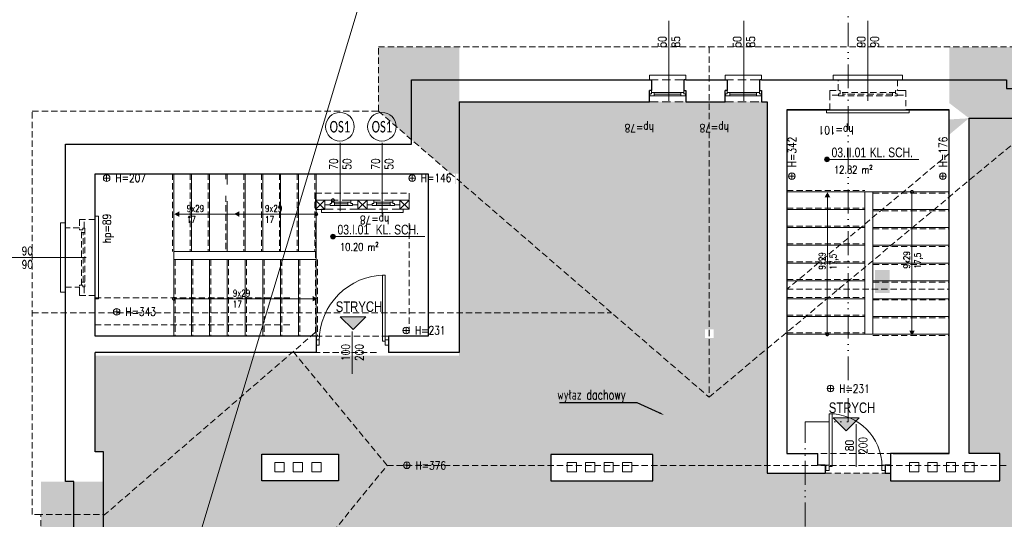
# Model space of a CAD drawing. Header units: millimetres. Extents: x 284606 to 628701, y -213781 to -93475.
# Tile 26 of 102: x 297510 to 299002, y -109599 to -108842. Entities that reach past the tile are written whole.
import ezdxf
from ezdxf import colors
from ezdxf.entities.mleader import LeaderData, LeaderLine
from ezdxf.enums import TextEntityAlignment as Align
from ezdxf.math import Vec2, Vec3

# ---------------------------------------------------------------- set-up
doc = ezdxf.new("R2010")
doc.units = ezdxf.units.MM
doc.linetypes.add('ACAD_ISO12W100', pattern=[21, 12, -3, 0, -3, 0, -3])
doc.linetypes.add('HIDDEN', pattern=[9.525, 6.35, -3.175])
doc.layers.get('0').update_dxf_attribs({"lineweight": 0})
for name, color, linetype, lineweight in [('!STR_Elewacje 0.05', 8, 'Continuous', 5), ('!STR_Konstrukcja 0.20', 200, 'Continuous', 20), ('!STR_Konstrukcja 0.30', 64, 'Continuous', 30), ('!STR_Ocieplenie 0.05', 1, 'Continuous', 5), ('!STR_Opisy 0.09', 8, 'Continuous', 9), ('!STR_Przerywana 0.09', 8, 'HIDDEN', 9), ('!STR_Stolarka drzwiowa', 8, 'Continuous', 15), ('!STR_Stolarka okienna', 72, 'Continuous', 15), ('EKO Opisy 0.09', 8, 'Continuous', 9)]:
    doc.layers.add(name, color=color, linetype=linetype, lineweight=lineweight)
doc.layers.add('!STR_Kreskowanie ścian', color=7, linetype='Continuous', lineweight=5, true_color=0xa6a6a6)
doc.layers.add('!STR_Wentylacja', color=7, linetype='Continuous', lineweight=15, true_color=0x3399ff)
doc.styles.add('AB_Arial', font='NirmalaS.ttf')
doc.styles.add('EKO 1-10', font='romans.shx', dxfattribs={"width": 0.8, "height": 15})
doc.styles.add('EKO 1-5', font='romans.shx', dxfattribs={"width": 0.8, "height": 10})
doc.styles.add('EKO CM 1-50', font='calibri.ttf', dxfattribs={"width": 0.8, "height": 12.5})
doc.styles.add('j-romans', font='romans.shx', dxfattribs={"width": 0.7})

# ---------------------------------------------------------------- blocks, each defined once
blk = doc.blocks.new('wysokosc2')
at = {"ltscale": 2}
for points in [[(-5.1, 0), (5, 0)], [(0, 5.1), (0, -5.1)]]:
    blk.add_lwpolyline(points, dxfattribs=at)
blk.add_circle((0, 0), 5.03, dxfattribs=at)
at = {"ltscale": 2, "style": 'EKO 1-5', "width": 0.8}
blk.add_attdef('WYS', (13.3, -6), '', height=12.5, dxfattribs=at)
blk = doc.blocks.new('NR MIESZ')
h = blk.add_hatch(color=256)
h.dxf.hatch_style = 1
h.paths.add_polyline_path([(-24.5, -24.5), (0, 0), (24.5, -24.5)])
blk.add_lwpolyline([(-24.5, -24.5), (0, 0), (24.5, -24.5), (-24.5, -24.5)])
at = {"ltscale": 1.5, "style": 'AB_Arial', "width": 0.8}
for p in [(-33.2, -50.6), (-33.2, -83)]:
    blk.add_attdef('NR_POM.', p, '', height=20, rotation=0, dxfattribs=at)
blk = doc.blocks.new('*U246')
at = {"layer": '!STR_Opisy 0.09', "linetype": 'Continuous'}
blk.add_line((0, 32.1), (0, -89.2), dxfattribs=at)
at = {"layer": '!STR_Opisy 0.09', "linetype": 'Continuous', "style": 'EKO 1-5', "width": 0.8}
blk.add_attdef('SZER', text='', height=12.5, rotation=270, dxfattribs=at).set_placement((0, 0), align=Align.BOTTOM_CENTER)
at = {"layer": '!STR_Opisy 0.09', "ltscale": 0.7, "style": 'EKO 1-5', "width": 0.8}
blk.add_attdef('WYS', text='', height=12.5, rotation=270, dxfattribs=at).set_placement((-10.5, 0), align=Align.MIDDLE_CENTER)
at = {"layer": '!STR_Opisy 0.09', "linetype": 'Continuous', "style": 'EKO 1-5', "width": 0.8}
blk.add_attdef('HP=', (21.4, -127.7), '', height=12.5, rotation=180, dxfattribs=at)
blk = doc.blocks.new('*U762')
at = {"layer": '!STR_Opisy 0.09', "linetype": 'Continuous'}
blk.add_line((0, -153.5), (0, -32.2), dxfattribs=at)
at = {"layer": '!STR_Opisy 0.09', "linetype": 'Continuous', "style": 'EKO 1-5', "width": 0.8}
blk.add_attdef('HP=', (21.5, 5.3), '', height=12.5, rotation=180, dxfattribs=at)
at = {"layer": '!STR_Opisy 0.09', "ltscale": 0.7, "style": 'EKO 1-5', "width": 0.8}
blk.add_attdef('WYS', text='', height=12.5, rotation=270, dxfattribs=at).set_placement((-10.5, -121.4), align=Align.MIDDLE_CENTER)
at = {"layer": '!STR_Opisy 0.09', "linetype": 'Continuous', "style": 'EKO 1-5', "width": 0.8}
blk.add_attdef('SZER', text='', height=12.5, rotation=270, dxfattribs=at).set_placement((0, -121.4), align=Align.BOTTOM_CENTER)
blk = doc.blocks.new('*U459')
at = {"ltscale": 0.3}
blk.add_hatch(color=256, dxfattribs=at).paths.add_polyline_path([(-0.9, 50, 1), (6.8, 50, 1)])
at = {"ltscale": 1.5}
blk.add_line((17.6, 50), (154.6, 50), dxfattribs=at)
at = {"ltscale": 0.3}
blk.add_lwpolyline([(17.6, 50), (3, 50)], dxfattribs=at)
blk.add_circle((3, 50), 3.86, dxfattribs=at)
at = {"ltscale": 1.5, "width": 0.8}
for tag, p, height, style in [('NR_POM.', (10.5, 53.4), 16, 'AB_Arial'), ('NAZWA_POMIESZCZENIA', (66.9, 53.4), 16, 'AB_Arial'), ('POSADZKA', (9.1, 4), 12.5, 'EKO 1-5')]:
    blk.add_attdef(tag, p, '', height=height, rotation=0, dxfattribs=dict(at, style=style))
at = {"ltscale": 1.5, "style": 'EKO 1-5', "width": 0.8}
blk.add_attdef('POWIERZCHNIA', text='', height=12.5, rotation=0, dxfattribs=at).set_placement((78.1, 22.9), align=Align.BOTTOM_RIGHT)
blk = doc.blocks.new('*U177')
at = {"layer": '!STR_Opisy 0.09', "linetype": 'Continuous'}
blk.add_line((40.7, 63.9), (40.7, -0.3), dxfattribs=at)
at = {"layer": '!STR_Stolarka drzwiowa'}
for points in [[(0, 0), (0, 80), (4.4, 80), (4.4, 0)], [(-5, -6.2), (0, -6.2), (0, 1.8), (-5, 1.8)], [(80, -6.2), (85, -6.2), (85, 1.8), (80, 1.8)]]:
    blk.add_lwpolyline(points, close=True, dxfattribs=at)
blk.add_arc((0, 0), 80, 0, 90, dxfattribs=at)
at = {"layer": '!STR_Opisy 0.09', "linetype": 'Continuous', "style": 'EKO 1-10', "width": 0.8}
blk.add_attdef('SZER', text='', height=12.5, rotation=90, dxfattribs=at).set_placement((40.7, 31.8), align=Align.BOTTOM_CENTER)
at = {"layer": '!STR_Opisy 0.09', "ltscale": 0.7, "style": 'EKO 1-10', "width": 0.8}
blk.add_attdef('WYS', text='', height=12.5, rotation=90, dxfattribs=at).set_placement((51.3, 31.8), align=Align.MIDDLE_CENTER)
blk = doc.blocks.new('*U519')
at = {"layer": '!STR_Opisy 0.09', "linetype": 'Continuous'}
blk.add_line((-50, 14.8), (-50, -49.4), dxfattribs=at)
at = {"layer": '!STR_Stolarka drzwiowa'}
for points in [[(0, 0), (0, 100), (-4.4, 100), (-4.4, 0)], [(-100, -6.2), (-105, -6.2), (-105, 1.8), (-100, 1.8)], [(5, -6.2), (0, -6.2), (0, 1.8), (5, 1.8)]]:
    blk.add_lwpolyline(points, close=True, dxfattribs=at)
blk.add_arc((0, 0), 100, 90, 180, dxfattribs=at)
at = {"layer": '!STR_Opisy 0.09', "linetype": 'Continuous', "style": 'EKO 1-10', "width": 0.8}
blk.add_attdef('SZER', text='', height=12.5, rotation=90, dxfattribs=at).set_placement((-50, -17.3), align=Align.BOTTOM_CENTER)
at = {"layer": '!STR_Opisy 0.09', "ltscale": 0.7, "style": 'EKO 1-10', "width": 0.8}
blk.add_attdef('WYS', text='', height=12.5, rotation=90, dxfattribs=at).set_placement((-39.5, -17.3), align=Align.MIDDLE_CENTER)
blk = doc.blocks.new('*U154')
at = {"layer": '!STR_Opisy 0.09', "linetype": 'Continuous'}
blk.add_line((0, 32.1), (0, -89.2), dxfattribs=at)
at = {"layer": '!STR_Opisy 0.09', "linetype": 'Continuous', "style": 'EKO 1-5', "width": 0.8}
blk.add_attdef('SZER', text='', height=12.5, rotation=270, dxfattribs=at).set_placement((0, 0), align=Align.BOTTOM_CENTER)
at = {"layer": '!STR_Opisy 0.09', "ltscale": 0.7, "style": 'EKO 1-5', "width": 0.8}
blk.add_attdef('WYS', text='', height=12.5, rotation=270, dxfattribs=at).set_placement((-10.5, 0), align=Align.MIDDLE_CENTER)
at = {"layer": '!STR_Opisy 0.09', "linetype": 'Continuous', "style": 'EKO 1-5', "width": 0.8}
blk.add_attdef('HP=', (22.5, -124.5), '', height=12.5, rotation=180, dxfattribs=at)
blk = doc.blocks.new('*U757')
at = {"layer": '!STR_Opisy 0.09', "linetype": 'Continuous'}
blk.add_line((0, 32.1), (0, -76.1), dxfattribs=at)
at = {"layer": '!STR_Opisy 0.09', "linetype": 'Continuous', "style": 'EKO 1-5', "width": 0.8}
blk.add_attdef('SZER', text='', height=12.5, rotation=270, dxfattribs=at).set_placement((0, 0), align=Align.BOTTOM_CENTER)
at = {"layer": '!STR_Opisy 0.09', "ltscale": 0.7, "style": 'EKO 1-5', "width": 0.8}
blk.add_attdef('WYS', text='', height=12.5, rotation=270, dxfattribs=at).set_placement((-10.5, 0), align=Align.MIDDLE_CENTER)
at = {"layer": '!STR_Opisy 0.09', "linetype": 'Continuous', "style": 'EKO 1-5', "width": 0.8}
blk.add_attdef('HP=', (-10.8, -78.3), '', height=12.5, rotation=180, dxfattribs=at)
blk = doc.blocks.new('mur pruski')
at = {"layer": '!STR_Ocieplenie 0.05', "ltscale": 1.5}
blk.add_lwpolyline([(0, 20), (20, 20), (20, 0), (0, 0)], close=True, dxfattribs=at)
blk.add_lwpolyline([(0, 20), (20, 0), (20, 20), (0, 0)], dxfattribs=at)
blk = doc.blocks.new('*U758')
at = {"layer": '!STR_Opisy 0.09', "linetype": 'Continuous'}
blk.add_line((0, 32.1), (0, -71.5), dxfattribs=at)
at = {"layer": '!STR_Opisy 0.09', "linetype": 'Continuous', "style": 'EKO 1-5', "width": 0.8}
blk.add_attdef('SZER', text='', height=12.5, rotation=270, dxfattribs=at).set_placement((0, 0), align=Align.BOTTOM_CENTER)
at = {"layer": '!STR_Opisy 0.09', "ltscale": 0.7, "style": 'EKO 1-5', "width": 0.8}
blk.add_attdef('WYS', text='', height=12.5, rotation=270, dxfattribs=at).set_placement((-10.5, 0), align=Align.MIDDLE_CENTER)
at = {"layer": '!STR_Opisy 0.09', "linetype": 'Continuous', "style": 'EKO 1-5', "width": 0.8}
blk.add_attdef('HP=', (-10.8, -60.8), '', height=12.5, rotation=180, dxfattribs=at)
blk = doc.blocks.new('KÓLKO')
at = {"layer": '!STR_Opisy 0.09'}
blk.add_circle((0, -15.5), 15.5, dxfattribs=at)
at = {"layer": '!STR_Opisy 0.09', "style": 'EKO 1-10', "width": 0.8}
blk.add_attdef('NR', text='', height=15, dxfattribs=at).set_placement((0, -15.5), align=Align.MIDDLE_CENTER)

msp = doc.modelspace()

# ---------------------------------------------------------------- hatches: boundary and pattern name
at = {"layer": '!STR_Kreskowanie ścian', "ltscale": 1.5}
h = msp.add_hatch(dxfattribs=at)
h.set_pattern_fill('AR-B88', color=8, scale=0.1, angle=90)
h.set_pattern_definition([(90, (10593.899, -844.547), (-20.32, 1e-15), []), (180, (10593.899, -844.547), (-20.32, -10.16), [20.32, -20.32])])
h.paths.add_polyline_path([(297592, -109542.4), (297579, -109542.4), (297541.9, -109542.4), (297541.9, -110138.3), (297592, -110088.3)])
h.paths.add_polyline_path([(297637, -109542.4), (297592, -109542.4), (297592, -110088.3), (297637, -110043.3)])
h.paths.add_polyline_path([(298061.7, -110094.7), (298016.7, -110094.7), (298016.7, -110088.7), (298016.7, -110088.7), (297966.7, -110138.7), (297966.7, -110144.7), (298061.7, -110144.7)])
h.paths.add_polyline_path([(298061.7, -110049.7), (298061.7, -110043.7), (298061.7, -110046.7), (298016.7, -110088.7), (298016.7, -110088.7), (298016.7, -110094.7), (298061.7, -110094.7)])
h.paths.add_polyline_path([(299484.3, -108946.8), (299439.3, -108991.8), (299439.3, -110043.7), (299484.3, -110088.7)])
h.paths.add_polyline_path([(299534.3, -108896.9), (299484.3, -108946.8), (299484.3, -110088.7), (299534.3, -110138.7)])
h.paths.add_polyline_path([(298103.5, -108933.8), (298176, -108933.8), (298176, -108883.8), (298053.5, -108883.8), (298053.5, -108980.7), (298103.5, -109024)])
h.paths.add_polyline_path([(298176, -108933.8), (298103.5, -108933.8), (298103.5, -109024), (298163.4, -109075.8), (298176, -109075.8)])
h.paths.add_polyline_path([(299005.9, -108946.8), (299006, -108946.8), (299006, -108933.8), (298919, -108933.8), (298919, -108978.8), (298919, -108978.8), (298919, -108993.5), (298949, -108991.7), (298948.9, -108991.7)])
h.paths.add_polyline_path([(299055.9, -108896.8), (299055.9, -108883.8), (298919, -108883.8), (298919, -108933.8), (299006, -108933.8), (299006, -108946.8), (299005.9, -108946.8)])
h.paths.add_polyline_path([(298949, -108991.7), (298918.9, -108968.7), (298918.9, -109020.3), (298919, -109103.2), (298919, -109016.5), (298949, -108991.5)])
h.paths.add_polyline_path([(298828.7, -109256.7), (298828.7, -109221.8), (298806.2, -109221.8), (298806.2, -109256.7)])
h.paths.add_polyline_path([(297644.4, -109242.5), (297644.4, -109188.4)])
h.paths.add_polyline_path([(299195.8, -109265.4), (299195.8, -109227.6), (299173.3, -109227.6), (299173.3, -109265.4)])
h.paths.add_polyline_path([(298518.8, -110021), (298557.1, -110021), (298557.1, -109998.5), (298518.8, -109998.5)])
h = msp.add_hatch(dxfattribs=at)
h.set_pattern_fill('AR-B88', color=8, scale=0.1)
h.set_pattern_definition([(0, (10593.899, -844.547), (0, 20.32), []), (90, (10593.899, -844.547), (-10.16, 20.32), [20.32, -20.32])])
h.paths.add_polyline_path([(298061.7, -110046.7), (297636.5, -110043.7), (297592, -110088.3), (297592, -110088.7), (298016.7, -110088.7)])
h.paths.add_polyline_path([(298016.7, -110088.7), (297591.5, -110088.7), (297541.9, -110138.3), (297541.9, -110138.7), (297966.7, -110138.7)])
h.paths.add_polyline_path([(299013.2, -110078.1), (299059.1, -110088.7), (299059.1, -110107.7), (298565.9, -110107.7), (298509.9, -110107.7), (298599.9, -110107.7), (298599.9, -110157.7), (299015.2, -110157.7), (299015.2, -110107.7)])
h.paths.add_polyline_path([(299484.3, -110088.7), (299013.2, -110078.1), (299109.1, -110138.7), (299534.3, -110138.7), (299534.3, -110138.7)])
h.paths.add_polyline_path([(299439.3, -110043.7), (299014.1, -110043.7), (299013.2, -110078.1), (299484.3, -110088.7)])
h.paths.add_polyline_path([(299534.3, -108896.9), (299534.3, -108896.8), (299055.9, -108896.8), (299005.9, -108946.8), (299484.3, -108946.8)])
h.paths.add_polyline_path([(299484.3, -108946.8), (299005.9, -108946.8), (298948.9, -108991.7), (299439.3, -108991.8)])
at = {"layer": '!STR_Ocieplenie 0.05', "lineweight": 5, "ltscale": 0.3}
h = msp.add_hatch(dxfattribs=at)
h.set_pattern_fill('HEX', color=8, scale=3)
h.set_pattern_definition([(0, (4.518, -4.708), (0, 16.49778395), [9.525, -19.05]), (120, (4.518, -4.708), (-14.2875, -8.248892), [9.525, -19.05]), (60, (14.043, -4.708), (-14.2875, 8.248892), [9.525, -19.05])])
h.paths.add_polyline_path([(299439.2, -108991.4), (298960.8, -108991.4), (298960.8, -108991.6), (298948.8, -108991.6), (298948.9, -109499.7), (298995.5, -109499.7), (298995.5, -109541.1), (298829.9, -109541.1), (298829.9, -109529.7), (298642.8, -109529.4), (298642.8, -108966.7), (298581.1, -108966.7), (298581.1, -108966.7), (298524.7, -108966.7), (298459.7, -108966.7), (298175.9, -108966.7), (298175.9, -109045.4), (298175.9, -109351.4), (297623.8, -109351.4), (297623.8, -109497), (297636.8, -109497), (297636.8, -110043.4), (298061.6, -110043.4), (298061.6, -110049.4), (298526.8, -110049.4), (298526.8, -110049.7), (299014, -110049.7), (299014, -110043.4), (299439.2, -110043.4)])
h.paths.add_polyline_path([(298469.4, -109528.9), (298469.4, -109502)], flags=16)
h.paths.add_polyline_path([(298750.2, -109710.2), (298763.2, -109710.2), (298763.2, -109723.2), (298750.2, -109723.2)], flags=16)
h.paths.add_polyline_path([(298469.4, -109541), (298314.9, -109540.5), (298314.9, -109500.7), (298469.4, -109501.3)], flags=16)
h.paths.add_polyline_path([(298326.1, -109710.2), (298326.1, -109723.2), (298313.1, -109723.2), (298313.1, -109710.2)], flags=16)
h.paths.add_polyline_path([(298561.5, -109324.6), (298548.5, -109324.6), (298548.5, -109311.6), (298561.5, -109311.6)], flags=16)
h.paths.add_polyline_path([(299051.5, -109541.2), (299051.5, -109501.1), (299229, -109501.1), (299229, -109541.2)], flags=16)
h.paths.add_polyline_path([(299106.4, -109710.2), (299119.4, -109710.2), (299119.4, -109723.2), (299106.4, -109723.2)], flags=16)
h.paths.add_polyline_path([(297993.6, -109710.2), (297993.6, -109723.2), (297980.6, -109723.2), (297980.6, -109710.2)], flags=16)
h.paths.add_polyline_path([(297992.9, -109541), (297876.9, -109541), (297876.9, -109500.9), (297992.9, -109500.9)], flags=16)
h.paths.add_polyline_path([(299106.4, -109324.6), (299106.4, -109311.6), (299119.4, -109311.6), (299119.4, -109324.6)], flags=16)
h.paths.add_polyline_path([(298170.3, -109091.1), (298170.9, -109091.1), (298170.9, -109072.4), (298170.3, -109072.4)], flags=17)
at = {"layer": '!STR_Opisy 0.09', "linetype": 'Continuous'}
h = msp.add_hatch(color=8, dxfattribs=at)
h.dxf.hatch_style = 1
h.paths.add_polyline_path([(298730, -109111.3), (298734.2, -109103.7), (298734.2, -109111.3)])
h.paths.add_polyline_path([(298734.2, -109111.3), (298734.2, -109103.7), (298738.4, -109111.3)])
h = msp.add_hatch(color=8, dxfattribs=at)
h.dxf.hatch_style = 1
h.paths.add_polyline_path([(297751.6, -109132.8), (297744, -109137), (297751.6, -109137)])
h.paths.add_polyline_path([(297751.6, -109137), (297744, -109137), (297751.6, -109141.1)])
h = msp.add_hatch(color=8, dxfattribs=at)
h.dxf.hatch_style = 1
h.paths.add_polyline_path([(297842.5, -109132.6), (297834.9, -109136.8), (297842.5, -109136.8)])
h.paths.add_polyline_path([(297842.5, -109136.8), (297834.9, -109136.8), (297842.5, -109141)])
h = msp.add_hatch(color=8, dxfattribs=at)
h.dxf.hatch_style = 1
h.paths.add_polyline_path([(297953.7, -109261), (297961.3, -109265.2), (297953.7, -109265.2)])
h.paths.add_polyline_path([(297953.7, -109265.2), (297961.3, -109265.2), (297953.7, -109269.3)])
h = msp.add_hatch(color=8, dxfattribs=at)
h.dxf.hatch_style = 1
h.paths.add_polyline_path([(298858.2, -109313.5), (298862.4, -109321.1), (298862.4, -109313.5)])
h.paths.add_polyline_path([(298862.4, -109313.5), (298862.4, -109321.1), (298866.6, -109313.5)])

# ---------------------------------------------------------------- linework, layer by layer
at = {"layer": '!STR_Konstrukcja 0.20', "color": 8, "ltscale": 1.5}
for p, q in [((297743.3, -109075.7), (297743.3, -109193.7)), ((297770.3, -109075.7), (297770.3, -109193.7)), ((297797.3, -109075.7), (297797.3, -109193.7)), ((297824.3, -109075.7), (297824.3, -109092.3)), ((297851.3, -109075.7), (297851.3, -109193.7)), ((297878.3, -109075.7), (297878.3, -109193.7)), ((297905.3, -109075.7), (297905.3, -109193.7)), ((297932.3, -109075.7), (297932.3, -109193.7)), ((297959.3, -109075.7), (297959.3, -109193.7)), ((298672.9, -109103.1), (298790.9, -109103.1)), ((298790.9, -109319.1), (298790.9, -109103.1)), ((298790.9, -109103.1), (298918.9, -109103.1)), ((298802.9, -109319.1), (298802.9, -109103.1)), ((297824.3, -109117.4), (297824.3, -109193.7)), ((298672.9, -109130.1), (298790.9, -109130.1)), ((298802.9, -109130.1), (298918.9, -109130.1)), ((298672.9, -109157.1), (298790.9, -109157.1)), ((298802.9, -109157.1), (298918.9, -109157.1)), ((298672.9, -109184.1), (298790.9, -109184.1)), ((298802.9, -109184.1), (298918.9, -109184.1)), ((297959.3, -109193.7), (297743.3, -109193.7)), ((297743.3, -109193.7), (297743.3, -109321.7)), ((297959.3, -109193.7), (297959.3, -109321.7)), ((297959.3, -109205.7), (297743.3, -109205.7)), ((297770.3, -109205.7), (297770.3, -109321.7)), ((297797.3, -109205.7), (297797.3, -109321.7)), ((297824.3, -109205.7), (297824.3, -109321.7)), ((297851.3, -109205.7), (297851.3, -109321.7)), ((297878.3, -109205.7), (297878.3, -109321.7)), ((297905.3, -109205.7), (297905.3, -109321.7)), ((297932.3, -109205.7), (297932.3, -109321.7)), ((298672.9, -109211.1), (298790.9, -109211.1)), ((298802.9, -109211.1), (298918.9, -109211.1)), ((298672.9, -109238.1), (298790.9, -109238.1)), ((298802.9, -109238.1), (298918.9, -109238.1)), ((298672.9, -109265.1), (298790.9, -109265.1)), ((298802.9, -109265.1), (298918.9, -109265.1)), ((298672.9, -109292.1), (298790.9, -109292.1)), ((298802.9, -109292.1), (298918.9, -109292.1)), ((298672.9, -109319.1), (298790.9, -109319.1)), ((298790.9, -109319.1), (298918.9, -109319.1))]:
    msp.add_line(p, q, dxfattribs=at)
at = {"layer": '!STR_Konstrukcja 0.20', "color": 8, "linetype": 'Continuous', "lineweight": 15}
for points in [[(298464.7, -108933.7), (298464.7, -108933.7), (298464.7, -108926.2), (298519.7, -108926.2), (298519.7, -108933.7), (298519.7, -108933.7)], [(298579.2, -108933.7), (298579.2, -108933.7), (298579.2, -108926.2), (298634.2, -108926.2), (298634.2, -108933.7), (298634.2, -108933.7)], [(298750.4, -108933.7), (298742.9, -108933.7), (298742.9, -108926.2), (298847.9, -108926.2), (298847.9, -108933.7), (298840.4, -108933.7)], [(298737.9, -108978.7), (298732.9, -108978.7), (298732.9, -108983.7), (298857.9, -108983.7), (298857.9, -108978.7), (298852.9, -108978.7)], [(297972.2, -109129.7), (297967.2, -109129.7), (297967.2, -109134.7), (298027.2, -109134.7)], [(298027.2, -109129.7), (298022.2, -109129.7)], [(298036.2, -109129.7), (298027.2, -109129.7)], [(298027.2, -109134.7), (298091.2, -109134.7), (298091.2, -109129.7), (298086.2, -109129.7)], [(297623.9, -109145.2), (297623.9, -109140.2), (297628.9, -109140.2), (297628.9, -109265.2), (297623.9, -109265.2), (297623.9, -109260.2)], [(297578.9, -109157.7), (297578.9, -109150.2), (297571.4, -109150.2), (297571.4, -109255.2), (297578.9, -109255.2), (297578.9, -109247.7)]]:
    msp.add_lwpolyline(points, dxfattribs=at)
at = {"layer": '!STR_Konstrukcja 0.30', "color": 8, "ltscale": 1.5}
for p, q in [((297958.9, -109321.7), (297958.9, -109346.7)), ((298068.9, -109321.7), (298068.9, -109346.7)), ((298718.9, -109499.7), (298718.9, -109516.8)), ((298718.9, -109516.8), (298730.9, -109516.8)), ((298730.9, -109516.8), (298730.9, -109529.7)), ((298821.9, -109516.8), (298829.9, -109516.8)), ((298821.9, -109516.8), (298821.9, -109529.7))]:
    msp.add_line(p, q, dxfattribs=at)
for points in [[(297578.9, -109030.7), (298103.4, -109030.7), (298103.4, -108933.7), (298464.7, -108933.7)], [(298464.7, -108933.7), (298467.6, -108933.7), (298467.6, -108949.8), (298464.7, -108949.8)], [(298519.7, -108933.7), (298516.7, -108933.7), (298516.7, -108949.8), (298519.7, -108949.8)], [(298519.7, -108933.7), (298579.2, -108933.7)], [(298840.4, -108933.7), (299005.9, -108933.7), (299005.9, -108946.7), (299484.2, -108946.7), (299484.2, -110088.7), (299059, -110088.7), (299059, -110107.7), (298565.8, -110107.7)], [(298579.2, -108933.7), (298579.2, -108933.7), (298582.1, -108933.7), (298582.1, -108949.8), (298579.2, -108949.8)], [(298634.2, -108933.7), (298631.1, -108933.7), (298631.1, -108949.8), (298634.2, -108949.8)], [(298634.2, -108933.7), (298750.4, -108933.7)], [(298750.4, -108933.7), (298840.4, -108933.7)], [(298175.9, -108966.7), (298175.9, -109346.7), (298068.9, -109346.7)], [(298175.9, -108966.7), (298464.7, -108966.7)], [(298519.7, -108966.7), (298579.2, -108966.7)], [(298634.2, -108966.7), (298642.9, -108966.7)], [(298642.9, -108966.7), (298642.9, -109529.7), (298730.9, -109529.7)], [(298737.9, -108978.7), (298672.9, -108978.7), (298672.9, -109499.7), (298718.9, -109499.7)], [(298672.9, -108978.7), (298737.9, -108978.7)], [(298737.9, -108978.7), (298852.9, -108978.7)], [(298833.9, -109499.7), (298918.9, -109499.7), (298918.9, -108978.7), (298852.9, -108978.7)], [(298852.9, -108978.7), (298918.9, -108978.7)], [(298948.9, -108991.6), (299439.2, -108991.7), (299439.2, -110043.7), (299014, -110043.7), (299014, -110049.7), (298565.8, -110049.7)], [(298948.9, -109499.7), (298948.9, -108991.6)], [(298481.9, -110094.7), (298016.6, -110094.7), (298016.6, -110088.7), (297591.9, -110088.7), (297591.9, -109542.3), (297578.9, -109542.3), (297578.9, -109030.7)], [(297959.3, -109321.7), (297623.9, -109321.7), (297623.9, -109075.7), (298128.9, -109075.7), (298128.9, -109321.7), (298068.9, -109321.7)], [(297623.9, -109321.7), (297623.9, -109075.7), (298128.9, -109075.7)], [(297958.9, -109346.7), (297623.9, -109346.7)], [(298509.8, -110049.7), (298061.6, -110049.7), (298061.6, -110043.7), (297636.9, -110043.7), (297636.9, -109497.3), (297623.9, -109497.3), (297623.9, -109346.7)], [(298918.9, -109499.7), (298829.9, -109499.7), (298829.9, -109541.1), (298995.5, -109541.1), (298995.5, -109499.7), (298948.9, -109499.7)], [(298821.9, -109529.7), (298829.9, -109529.7)]]:
    msp.add_lwpolyline(points, dxfattribs=at)
at = {"layer": '!STR_Konstrukcja 0.30', "color": 8, "ltscale": 2}
for points in [[(298464.7, -108966.7), (298464.7, -108949.8), (298464.7, -108949.8)], [(298519.7, -108949.8), (298519.7, -108949.8), (298519.7, -108966.7)], [(298579.2, -108966.7), (298579.2, -108949.8), (298579.2, -108949.8)], [(298634.2, -108949.8), (298634.2, -108949.8), (298634.2, -108966.7)]]:
    msp.add_lwpolyline(points, dxfattribs=at)
at = {"layer": '!STR_Konstrukcja 0.30', "color": 8, "ltscale": 1.5}
for points in [[(297876.9, -109500.9), (297992.9, -109500.9), (297992.9, -109541), (297876.9, -109541)], [(298314.9, -109541), (298469.4, -109541), (298469.4, -109501), (298314.9, -109501)]]:
    msp.add_lwpolyline(points, close=True, dxfattribs=at)
at = {"layer": '!STR_Ocieplenie 0.05', "color": 253, "ltscale": 1.5, "true_color": 0x999999}
msp.add_line((297065.7, -112005.4), (300600.4, -100256.8), dxfattribs=at)
at = {"layer": '!STR_Opisy 0.09', "color": 8, "linetype": 'Continuous'}
for points in [[(298734.2, -109105.7), (298734, -109321.1)], [(298862.4, -109319.1), (298862.4, -109103.1)], [(297746, -109137), (297961.3, -109136.8)], [(297959.3, -109265.2), (297743.3, -109265.2)]]:
    msp.add_lwpolyline(points, dxfattribs=at)
at = {"layer": '!STR_Opisy 0.09', "color": 8, "linetype": 'HIDDEN', "ltscale": 2}
for centre in [(297984.6, -109115.9), (298862.4, -109103.1), (297959.3, -109136.8), (297959.3, -109136.8), (297743.3, -109265.2), (298734, -109319.1)]:
    msp.add_circle(centre, 2.17, dxfattribs=at)
at = {"layer": '!STR_Przerywana 0.09', "color": 8, "ltscale": 1.5}
for p, q in [((298554.7, -108883.7), (298554.7, -109414.3)), ((298918.9, -109045), (298672.9, -109250.8)), ((297741.3, -109075.7), (297741.3, -109193.7)), ((297768.3, -109075.7), (297768.3, -109193.7)), ((297795.3, -109075.7), (297795.3, -109193.7)), ((297822.3, -109075.7), (297822.3, -109083.9)), ((297849.3, -109075.7), (297849.3, -109193.7)), ((297876.3, -109075.7), (297876.3, -109193.7)), ((297903.3, -109075.7), (297903.3, -109193.7)), ((297930.3, -109075.7), (297930.3, -109193.7)), ((297957.3, -109075.7), (297957.3, -109193.7)), ((297822.3, -109109), (297822.3, -109193.7)), ((298672.9, -109101.1), (298790.9, -109101.1)), ((298802.9, -109105.1), (298918.9, -109105.1)), ((298672.9, -109128.1), (298790.9, -109128.1)), ((298802.9, -109132.1), (298918.9, -109132.1)), ((297958.2, -109150.7), (297958.2, -109318.7)), ((298100.2, -109150.7), (298100.2, -109318.7)), ((298672.9, -109155.1), (298790.9, -109155.1)), ((298802.9, -109159.1), (298918.9, -109159.1)), ((298672.9, -109182.1), (298790.9, -109182.1)), ((298802.9, -109186.1), (298918.9, -109186.1)), ((297745.3, -109205.7), (297745.3, -109321.7)), ((297772.3, -109205.7), (297772.3, -109321.7)), ((297799.3, -109205.7), (297799.3, -109321.7)), ((297826.3, -109205.7), (297826.3, -109321.7)), ((297853.3, -109205.7), (297853.3, -109321.7)), ((297880.3, -109205.7), (297880.3, -109321.7)), ((297907.3, -109205.7), (297907.3, -109321.7)), ((297934.3, -109205.7), (297934.3, -109321.7)), ((297961.3, -109205.7), (297961.3, -109321.7)), ((298672.9, -109209.1), (298790.9, -109209.1)), ((298802.9, -109213.1), (298918.9, -109213.1)), ((298672.9, -109236.1), (298790.9, -109236.1)), ((298802.9, -109240.1), (298918.9, -109240.1)), ((297623.9, -109264), (297922.4, -109264)), ((298672.9, -109250.8), (298918.9, -109250.8)), ((298672.9, -109263.1), (298790.9, -109263.1)), ((298802.9, -109267.1), (298918.9, -109267.1)), ((297528.9, -109286.5), (298407, -109286.5)), ((298672.9, -109290.1), (298790.9, -109290.1)), ((298802.9, -109294.1), (298918.9, -109294.1)), ((297623.9, -109304.5), (297922.4, -109304.5)), ((297958.9, -109321.7), (298068.9, -109321.7)), ((298672.9, -109317.1), (298790.9, -109317.1)), ((298802.9, -109321.1), (298918.9, -109321.1)), ((297941.2, -109346.7), (298051.2, -109346.7)), ((298833.9, -109499.7), (298718.9, -109499.7)), ((298066.8, -109517.7), (299009.2, -109517.7)), ((298730.9, -109529.7), (298821.9, -109529.7)), ((297535.4, -109592.3), (297638.8, -109592.3))]:
    msp.add_line(p, q, dxfattribs=at)
msp.add_lwpolyline([(297528.8, -108980.7), (298053.4, -108980.7), (298053.4, -108883.7), (299055.8, -108883.7), (299055.8, -108896.7), (299534.2, -108896.7), (299534.2, -110138.7), (299109, -110138.7), (299109, -110157.7), (298431.9, -110157.7), (298431.9, -110144.7), (297966.6, -110144.7), (297966.6, -110138.7), (297541.8, -110138.7), (297541.8, -109592.3), (297528.8, -109592.3)], close=True, dxfattribs=at)
at = {"layer": '!STR_Przerywana 0.09', "color": 8, "ltscale": 2}
for points in [[(298464.7, -108933.7), (298519.7, -108933.7)], [(298579.2, -108933.7), (298634.2, -108933.7)], [(298464.7, -108966.7), (298519.7, -108966.7)], [(298579.2, -108966.7), (298634.2, -108966.7)], [(297972.2, -109129.7), (298022.2, -109129.7)], [(297979.7, -109115.7), (298014.7, -109115.7)], [(298036.2, -109129.7), (298086.2, -109129.7)], [(298043.7, -109115.7), (298078.7, -109115.7)]]:
    msp.add_lwpolyline(points, dxfattribs=at)
at = {"layer": '!STR_Przerywana 0.09', "color": 8, "ltscale": 1.5}
for points in [[(298737.9, -108978.7), (298737.9, -108949.8), (298750.4, -108949.8), (298750.4, -108933.7)], [(298840.4, -108933.7), (298840.4, -108949.8), (298852.9, -108949.8), (298852.9, -108978.7)], [(298737.9, -108956.8), (298737.9, -108949.8), (298753.3, -108949.8), (298753.3, -108954.9), (298750.8, -108954.9), (298750.8, -108956.8), (298737.9, -108956.8)], [(298852.9, -108956.8), (298852.9, -108949.8), (298837.3, -108949.8), (298837.3, -108954.9), (298839.8, -108954.9), (298839.8, -108956.8), (298852.9, -108956.8)], [(298839.8, -108957.9), (298839.8, -108954.9), (298837.3, -108954.9), (298837.3, -108952.8), (298753.3, -108952.8), (298753.3, -108954.9), (298750.8, -108954.9), (298750.8, -108957.9), (298839.8, -108957.9)], [(298757.4, -108952.8), (298757.4, -108957.9)], [(298832.9, -108955.3), (298757.4, -108955.3)], [(298832.9, -108957.9), (298832.9, -108952.8)], [(298053.4, -108980.7), (298554.7, -109414.3)], [(299055.9, -108996.7), (298554.7, -109414.3)], [(297958.2, -109115.9), (297958.2, -109105.3), (298100.2, -109105.3), (298100.2, -109115.7)], [(297623.9, -109145.2), (297600.4, -109145.2), (297600.4, -109157.7), (297578.9, -109157.7)], [(297578.9, -109157.7), (297578.9, -109247.7)], [(297607.4, -109145.2), (297600.4, -109145.2), (297600.4, -109160.6), (297605.5, -109160.6), (297605.5, -109158.1), (297607.4, -109158.1), (297607.4, -109145.2)], [(297608.5, -109247.1), (297605.5, -109247.1), (297605.5, -109244.6), (297603.3, -109244.6), (297603.3, -109160.6), (297605.5, -109160.6), (297605.5, -109158.1), (297608.5, -109158.1), (297608.5, -109247.1)], [(297623.9, -109145.2), (297623.9, -109260.2)], [(297603.3, -109164.7), (297608.5, -109164.7)], [(297605.9, -109240.2), (297605.9, -109164.7)], [(297578.9, -109247.7), (297600.4, -109247.7), (297600.4, -109260.2), (297623.9, -109260.2)], [(297607.4, -109260.2), (297600.4, -109260.2), (297600.4, -109244.6), (297605.5, -109244.6), (297605.5, -109247.1), (297607.4, -109247.1), (297607.4, -109260.2)], [(297608.5, -109240.2), (297603.3, -109240.2)], [(297636.9, -109593.9), (297961.3, -109313.3)], [(297924.3, -109345.3), (298066.8, -109517.7)], [(297541.4, -110138.7), (297641.4, -110038.7), (298066.8, -109517.7)]]:
    msp.add_lwpolyline(points, dxfattribs=at)
at = {"layer": '!STR_Stolarka okienna', "color": 8, "ltscale": 0.3}
for points in [[(298464.7, -108956.8), (298464.7, -108949.8), (298467.6, -108949.8), (298467.6, -108954.9), (298465.1, -108954.9), (298465.1, -108956.8), (298464.7, -108956.8)], [(298519.7, -108956.8), (298519.7, -108949.8), (298516.7, -108949.8), (298516.7, -108954.9), (298519.2, -108954.9), (298519.2, -108956.8), (298519.7, -108956.8)], [(298579.2, -108956.8), (298579.2, -108949.8), (298582.1, -108949.8), (298582.1, -108954.9), (298579.6, -108954.9), (298579.6, -108956.8), (298579.2, -108956.8)], [(298634.2, -108956.8), (298634.2, -108949.8), (298631.1, -108949.8), (298631.1, -108954.9), (298633.6, -108954.9), (298633.6, -108956.8), (298634.2, -108956.8)], [(298519.2, -108957.9), (298519.2, -108954.9), (298516.7, -108954.9), (298516.7, -108952.8), (298467.6, -108952.8), (298467.6, -108954.9), (298465.1, -108954.9), (298465.1, -108957.9), (298519.2, -108957.9)], [(298471.7, -108952.8), (298471.7, -108957.9)], [(298512.2, -108955.3), (298471.7, -108955.3)], [(298512.2, -108957.9), (298512.2, -108952.8)], [(298633.6, -108957.9), (298633.6, -108954.9), (298631.1, -108954.9), (298631.1, -108952.8), (298582.1, -108952.8), (298582.1, -108954.9), (298579.6, -108954.9), (298579.6, -108957.9), (298633.6, -108957.9)], [(298586.2, -108952.8), (298586.2, -108957.9)], [(298626.7, -108955.3), (298586.2, -108955.3)], [(298626.7, -108957.9), (298626.7, -108952.8)], [(297972.2, -109122.8), (297972.2, -109115.7), (297982.6, -109115.7), (297982.6, -109120.9), (297980.1, -109120.9), (297980.1, -109122.8), (297972.2, -109122.8)], [(298014.1, -109123.9), (298014.1, -109120.9), (298011.6, -109120.9), (298011.6, -109118.7), (297982.6, -109118.7), (297982.6, -109120.9), (297980.1, -109120.9), (297980.1, -109123.9), (298014.1, -109123.9)], [(297986.7, -109118.7), (297986.7, -109123.9)], [(298007.2, -109121.3), (297986.7, -109121.3)], [(298007.2, -109123.9), (298007.2, -109118.7)], [(298022.2, -109122.8), (298022.2, -109115.7), (298011.6, -109115.7), (298011.6, -109120.9), (298014.1, -109120.9), (298014.1, -109122.8), (298022.2, -109122.8)], [(298036.2, -109122.8), (298036.2, -109115.7), (298046.6, -109115.7), (298046.6, -109120.9), (298044.1, -109120.9), (298044.1, -109122.8), (298036.2, -109122.8)], [(298078.1, -109123.9), (298078.1, -109120.9), (298075.6, -109120.9), (298075.6, -109118.7), (298046.6, -109118.7), (298046.6, -109120.9), (298044.1, -109120.9), (298044.1, -109123.9), (298078.1, -109123.9)], [(298050.7, -109118.7), (298050.7, -109123.9)], [(298071.2, -109121.3), (298050.7, -109121.3)], [(298071.2, -109123.9), (298071.2, -109118.7)], [(298086.2, -109122.8), (298086.2, -109115.7), (298075.6, -109115.7), (298075.6, -109120.9), (298078.1, -109120.9), (298078.1, -109122.8), (298086.2, -109122.8)]]:
    msp.add_lwpolyline(points, dxfattribs=at)
at = {"layer": '!STR_Wentylacja', "color": 8, "ltscale": 1.5}
for points in [[(297896.5, -109513.4), (297896.5, -109527.4), (297910.5, -109527.4), (297910.5, -109513.4)], [(297924.5, -109513.4), (297924.5, -109527.4), (297938.5, -109527.4), (297938.5, -109513.4)], [(297952.5, -109513.4), (297952.5, -109527.4), (297966.5, -109527.4), (297966.5, -109513.4)], [(298339.6, -109513.4), (298339.6, -109527.4), (298353.6, -109527.4), (298353.6, -109513.4)], [(298367.6, -109513.4), (298367.6, -109527.4), (298381.6, -109527.4), (298381.6, -109513.4)], [(298395.6, -109513.4), (298395.6, -109527.4), (298409.6, -109527.4), (298409.6, -109513.4)], [(298423.6, -109513.4), (298423.6, -109527.4), (298437.6, -109527.4), (298437.6, -109513.4)], [(298858.6, -109513.4), (298858.6, -109527.4), (298872.6, -109527.4), (298872.6, -109513.4)], [(298886.6, -109513.4), (298886.6, -109527.4), (298900.6, -109527.4), (298900.6, -109513.4)], [(298914.6, -109513.4), (298914.6, -109527.4), (298928.6, -109527.4), (298928.6, -109513.4)], [(298942.6, -109513.4), (298942.6, -109527.4), (298956.6, -109527.4), (298956.6, -109513.4)]]:
    msp.add_lwpolyline(points, close=True, dxfattribs=at)
at = {"layer": 'EKO Opisy 0.09', "color": 8, "linetype": 'ACAD_ISO12W100', "ltscale": 3}
msp.add_lwpolyline([(298700.5, -110305.4), (298700.5, -109451.8), (298765.5, -109451.8), (298765.5, -108671.7)], dxfattribs=at)

# ---------------------------------------------------------------- block references
at = {"layer": '!STR_Konstrukcja 0.30', "color": 8, "ltscale": 1.5}
ref = msp.add_blockref('*U246', (298795.3, -108875.9), dxfattribs=dict(at, xscale=-1))
ref.add_attrib('SZER', '90', dxfattribs={"layer": '!STR_Opisy 0.09', "linetype": 'Continuous', "height": 12.5, "rotation": 90, "style": 'EKO 1-5', "width": 0.8}).set_placement((298795.3, -108875.9), align=Align.BOTTOM_CENTER)
ref.add_attrib('WYS', '90', dxfattribs={"layer": '!STR_Opisy 0.09', "ltscale": 0.7, "height": 12.5, "rotation": 90, "style": 'EKO 1-5', "width": 0.8}).set_placement((298805.8, -108875.9), align=Align.MIDDLE_CENTER)
ref.add_attrib('HP=', 'hp=101', (298773.9, -109003.6), dxfattribs={"layer": '!STR_Opisy 0.09', "linetype": 'Continuous', "height": 12.5, "rotation": 180, "style": 'EKO 1-5', "width": 0.8})
ref = msp.add_blockref('*U758', (297995.5, -109061.2), dxfattribs=dict(at, xscale=-1))
ref.add_attrib('SZER', '70', dxfattribs={"layer": '!STR_Opisy 0.09', "linetype": 'Continuous', "height": 12.5, "rotation": 90, "style": 'EKO 1-5', "width": 0.8}).set_placement((297995.5, -109061.2), align=Align.BOTTOM_CENTER)
ref.add_attrib('WYS', '50', dxfattribs={"layer": '!STR_Opisy 0.09', "ltscale": 0.7, "height": 12.5, "rotation": 90, "style": 'EKO 1-5', "width": 0.8}).set_placement((298006, -109061.2), align=Align.MIDDLE_CENTER)
ref = msp.add_blockref('*U757', (298059.2, -109061.2), dxfattribs=dict(at, xscale=-1))
ref.add_attrib('SZER', '70', dxfattribs={"layer": '!STR_Opisy 0.09', "linetype": 'Continuous', "height": 12.5, "rotation": 90, "style": 'EKO 1-5', "width": 0.8}).set_placement((298059.2, -109061.2), align=Align.BOTTOM_CENTER)
ref.add_attrib('WYS', '50', dxfattribs={"layer": '!STR_Opisy 0.09', "ltscale": 0.7, "height": 12.5, "rotation": 90, "style": 'EKO 1-5', "width": 0.8}).set_placement((298069.7, -109061.2), align=Align.MIDDLE_CENTER)
ref.add_attrib('HP=', 'hp=78', (298070, -109139.5), dxfattribs={"layer": '!STR_Opisy 0.09', "linetype": 'Continuous', "height": 12.5, "rotation": 180, "style": 'EKO 1-5', "width": 0.8})
ref = msp.add_blockref('*U762', (297642.7, -109202.7), dxfattribs=dict(at, xscale=-1, rotation=270))
ref.add_attrib('SZER', '90', dxfattribs={"layer": '!STR_Opisy 0.09', "linetype": 'Continuous', "height": 12.5, "rotation": 360, "style": 'EKO 1-5', "width": 0.8}).set_placement((297521.3, -109202.7), align=Align.BOTTOM_CENTER)
ref.add_attrib('WYS', '90', dxfattribs={"layer": '!STR_Opisy 0.09', "ltscale": 0.7, "height": 12.5, "rotation": 360, "style": 'EKO 1-5', "width": 0.8}).set_placement((297521.3, -109213.2), align=Align.MIDDLE_CENTER)
ref.add_attrib('HP=', 'hp=89', (297648, -109181.1), dxfattribs={"layer": '!STR_Opisy 0.09', "linetype": 'Continuous', "height": 12.5, "rotation": 90, "style": 'EKO 1-5', "width": 0.8})
at = {"layer": '!STR_Ocieplenie 0.05', "color": 8, "xscale": 0.7, "yscale": 0.7, "zscale": 0.7}
for p in [(297958.2, -109129.9), (298022.2, -109129.7), (298086.2, -109129.7)]:
    msp.add_blockref('mur pruski', p, dxfattribs=at)
at = {"layer": '!STR_Opisy 0.09', "color": 8}
ref = msp.add_blockref('*U154', (298493.8, -108875.9), dxfattribs=dict(at, xscale=-1))
ref.add_attrib('SZER', '50', dxfattribs={"linetype": 'Continuous', "height": 12.5, "rotation": 90, "style": 'EKO 1-5', "width": 0.8}).set_placement((298493.8, -108875.9), align=Align.BOTTOM_CENTER)
ref.add_attrib('WYS', '85', dxfattribs={"ltscale": 0.7, "height": 12.5, "rotation": 90, "style": 'EKO 1-5', "width": 0.8}).set_placement((298504.4, -108875.9), align=Align.MIDDLE_CENTER)
ref.add_attrib('HP=', 'hp=78', (298471.3, -109000.4), dxfattribs={"linetype": 'Continuous', "height": 12.5, "rotation": 180, "style": 'EKO 1-5', "width": 0.8})
ref = msp.add_blockref('*U154', (298607.4, -108875.9), dxfattribs=dict(at, xscale=-1))
ref.add_attrib('SZER', '50', dxfattribs={"linetype": 'Continuous', "height": 12.5, "rotation": 90, "style": 'EKO 1-5', "width": 0.8}).set_placement((298607.4, -108875.9), align=Align.BOTTOM_CENTER)
ref.add_attrib('WYS', '85', dxfattribs={"ltscale": 0.7, "height": 12.5, "rotation": 90, "style": 'EKO 1-5', "width": 0.8}).set_placement((298618, -108875.9), align=Align.MIDDLE_CENTER)
ref.add_attrib('HP=', 'hp=78', (298584.9, -109000.4), dxfattribs={"linetype": 'Continuous', "height": 12.5, "rotation": 180, "style": 'EKO 1-5', "width": 0.8})
ref = msp.add_blockref('wysokosc2', (298680.4, -109079.3), dxfattribs=dict(at, xscale=-1, rotation=270))
ref.add_attrib('WYS', 'H=342', (298686.9, -109066), dxfattribs={"layer": '0', "ltscale": 2, "height": 12.5, "rotation": 90, "style": 'EKO 1-5', "width": 0.8})
ref = msp.add_blockref('*U459', (298730.7, -109100), dxfattribs=dict(at, xscale=0.9199999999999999, yscale=0.9199999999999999, zscale=0.9199999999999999))
ref.add_attrib('NAZWA_POM', 'KL. SCH.', (298798.3, -109050.8), dxfattribs={"layer": '0', "ltscale": 1.5, "height": 14.72, "rotation": 0, "style": 'AB_Arial', "width": 0.8})
ref.add_attrib('NUMER_POM', '03.II.01', (298740.4, -109050.8), dxfattribs={"layer": '0', "ltscale": 1.5, "height": 14.72, "rotation": 0, "style": 'AB_Arial', "width": 0.8})
ref.add_attrib('R-SURF', '12.82 m²', dxfattribs={"layer": '0', "ltscale": 1.5, "height": 11.5, "rotation": 0, "style": 'EKO 1-5', "width": 0.8}).set_placement((298802.5, -109078.9), align=Align.BOTTOM_RIGHT)
ref = msp.add_blockref('wysokosc2', (298909.3, -109079.3), dxfattribs=dict(at, xscale=-1, rotation=270))
ref.add_attrib('WYS', 'H=176', (298915.8, -109066), dxfattribs={"layer": '0', "ltscale": 2, "height": 12.5, "rotation": 90, "style": 'EKO 1-5', "width": 0.8})
for p, values in [((297641.5, -109082.3), {'WYS': 'H=207'}), ((298104.5, -109082.3), {'WYS': 'H=146'}), ((297656.7, -109285.1), {'WYS': 'H=343'}), ((298095.6, -109313.3), {'WYS': 'H=231'})]:
    msp.add_blockref('wysokosc2', p, dxfattribs=at).add_auto_attribs(values)
ref = msp.add_blockref('*U459', (297981.8, -109217), dxfattribs=dict(at, xscale=0.9199999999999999, yscale=0.9199999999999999, zscale=0.9199999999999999))
ref.add_attrib('NAZWA_POM', 'KL. SCH.', (298049.3, -109167.8), dxfattribs={"layer": '0', "ltscale": 1.5, "height": 14.72, "rotation": 0, "style": 'AB_Arial', "width": 0.8})
ref.add_attrib('NUMER_POM', '03.I.01', (297991.4, -109167.8), dxfattribs={"layer": '0', "ltscale": 1.5, "height": 14.72, "rotation": 0, "style": 'AB_Arial', "width": 0.8})
ref.add_attrib('R-SURF', '10.20 m²', dxfattribs={"layer": '0', "ltscale": 1.5, "height": 11.5, "rotation": 0, "style": 'EKO 1-5', "width": 0.8}).set_placement((298053.6, -109195.9), align=Align.BOTTOM_RIGHT)
ref = msp.add_blockref('NR MIESZ', (298015, -109312), dxfattribs=dict(at, xscale=-0.8, yscale=0.8, zscale=0.8, rotation=180))
ref.add_attrib('NR_POM.', 'STRYCH', (297988.8, -109285.2), dxfattribs={"layer": '0', "ltscale": 1.5, "height": 16, "rotation": 360, "style": 'AB_Arial', "width": 0.8})
ref = msp.add_blockref('wysokosc2', (298738.8, -109401.2), dxfattribs=dict(at, xscale=-1, rotation=180))
ref.add_attrib('WYS', 'H=231', (298752.1, -109407.7), dxfattribs={"layer": '0', "ltscale": 2, "height": 12.5, "style": 'EKO 1-5', "width": 0.8})
ref = msp.add_blockref('NR MIESZ', (298762.6, -109465.3), dxfattribs=dict(at, xscale=-0.8, yscale=0.8, zscale=0.8, rotation=180))
ref.add_attrib('NR_POM.', 'STRYCH', (298736.3, -109438.4), dxfattribs={"layer": '0', "ltscale": 1.5, "height": 16, "rotation": 360, "style": 'AB_Arial', "width": 0.8})
ref = msp.add_blockref('wysokosc2', (298096.5, -109517.6), dxfattribs=dict(at, xscale=-1, rotation=180))
ref.add_attrib('WYS', 'H=376', (298109.8, -109524.1), dxfattribs={"layer": '0', "ltscale": 2, "height": 12.5, "style": 'EKO 1-5', "width": 0.8})
at = {"layer": '!STR_Stolarka drzwiowa', "color": 8, "ltscale": 0.3}
for name, p, values in [('*U519', (298063.9, -109329.4), {'WYS': '200', 'SZER': '100'}), ('*U177', (298736.9, -109519.4), {'WYS': '200', 'SZER': '80'})]:
    msp.add_blockref(name, p, dxfattribs=at).add_auto_attribs(values)
at = {"layer": 'EKO Opisy 0.09', "color": 8}
ref = msp.add_blockref('KÓLKO', (297995.1, -108982.8), dxfattribs=dict(at, xscale=1.4, yscale=1.4, zscale=1.4))
ref.add_attrib('NR', 'OS1', dxfattribs={"height": 17.5, "style": 'EKO CM 1-50', "width": 0.7}).set_placement((297995.1, -109004.5), align=Align.MIDDLE_CENTER)
ref = msp.add_blockref('KÓLKO', (298058.8, -108982.8), dxfattribs=dict(at, xscale=1.4, yscale=1.4, zscale=1.4))
ref.add_attrib('NR', 'OS1', dxfattribs={"height": 17.5, "style": 'EKO CM 1-50', "width": 0.7}).set_placement((298058.8, -109004.5), align=Align.MIDDLE_CENTER)

# ---------------------------------------------------------------- texts
at = {"layer": '!STR_Opisy 0.09', "color": 8, "ltscale": 2, "char_height": 10, "attachment_point": 7, "style": 'EKO 1-5'}
for insert in [(297762.9, -109150), (297881.5, -109150), (297832.8, -109278.3)]:
    msp.add_mtext_dynamic_manual_height_columns('9x29\\P17', width=22.033, gutter_width=12.5, heights=[0], dxfattribs=dict(at, insert=insert))
at = {"layer": '!STR_Opisy 0.09', "color": 8, "ltscale": 2, "char_height": 10, "attachment_point": 1, "rotation": 90, "style": 'EKO 1-5'}
for insert in [(298721.1, -109221.1), (298849.3, -109219.5)]:
    msp.add_mtext_dynamic_manual_height_columns('9x29\\P17,5', width=22.033, gutter_width=12.5, heights=[0], dxfattribs=dict(at, insert=insert))

# ---------------------------------------------------------------- leaders
at = {"layer": '!STR_Elewacje 0.05', "color": 8, "ltscale": 0.3}
ml = msp.add_multileader_mtext('Standard', dxfattribs=at)
ml.set_content('wyłaz dachowy', color=8, style='j-romans')
ml.set_leader_properties()
ml.build(insert=Vec2(0, 0))
ml.multileader.update_dxf_attribs({"text_right_attachment_type": 6, "dogleg_length": 0.36, "arrow_head_size": 8, "scale": 2})
ctx = ml.context
ctx.base_point, ctx.scale, ctx.char_height, ctx.arrow_head_size, ctx.landing_gap_size, ctx.plane_origin = Vec3(298320.6, -109413), 2, 15, 8, 4, Vec3(298506.8, -106603.9)
ctx.right_attachment = 6
notes = []
notes.append((ctx, [(1, (1, 1, 0), (298445.8, -109423), (-1, 0), 0.72, [(0, [(298486.6, -109441.3)], 0, [])])]))
ctx.mtext.insert, ctx.mtext.flow_direction = Vec3(298324.6, -109403), 5
for ctx, leaders in notes:
    for number, flags, end, landing, length, lines in leaders:
        leader = LeaderData()
        leader.index, (leader.has_last_leader_line, leader.has_dogleg_vector, leader.attachment_direction) = number, flags
        leader.last_leader_point, leader.dogleg_vector, leader.dogleg_length = Vec3(end), Vec3(landing), length
        for number, points, colour, breaks in lines:
            line = LeaderLine()
            line.index, line.vertices, line.color, line.breaks = number, Vec3.list(points), colors.encode_raw_color(colour), breaks
            leader.lines.append(line)
        ctx.leaders.append(leader)

doc.saveas('drawing.dxf')
